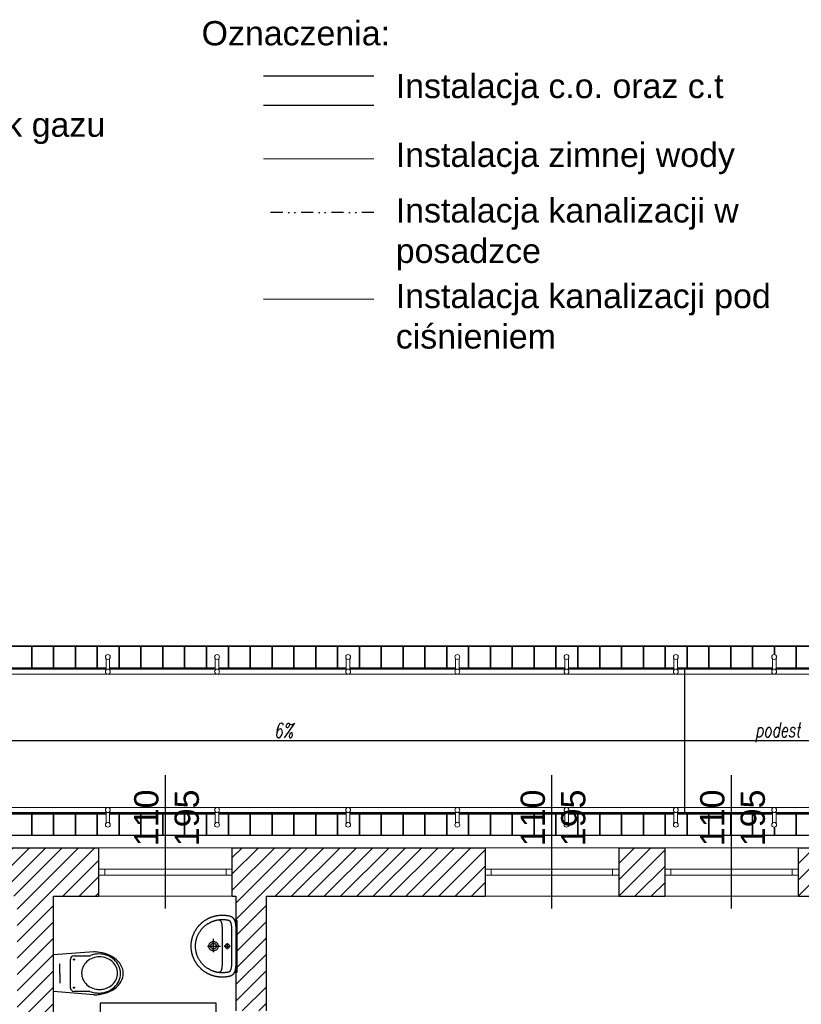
# Model space of a CAD drawing. Header units: millimetres. Extents: x -486876 to 553054, y -140324 to 834178.
# Tile 44 of 155: x -153759 to -147318, y 76279 to 84395. Entities that reach past the tile are written whole.
import ezdxf
from ezdxf.enums import TextEntityAlignment as Align
from ezdxf.lldxf.tags import DXFTag

# ---------------------------------------------------------------- set-up
doc = ezdxf.new("R2010")
doc.units = ezdxf.units.MM
doc.linetypes.add('DASH2', pattern=[0.75, 0.5, -0.25])
doc.linetypes.add('SP_DASH2DOT', pattern=[250, 100, -50, 0, -50, 0, -50])
for name, color, linetype, lineweight in [('_XREF', 252, 'DASH2', 13), ('IS_OPIS', 7, 'Continuous', 25), ('IS_PLB_KAN_WEW_W POSADZCE', 34, 'SP_DASH2DOT', 30), ('IS_PLB_ZW', 5, 'Continuous', 20), ('XREF$0$0-ARKUSZ-OPIS', 8, 'Continuous', 18), ('XREF$0$AR-EL-PORĘCZE', 8, 'Continuous', 18), ('XREF$0$okna', 8, 'Continuous', 20), ('XREF$0$ściana nośna', 8, 'Continuous', 30)]:
    doc.layers.add(name, color=color, linetype=linetype, lineweight=lineweight)
for name, color, linetype in [('IS_PLB_SKROPLINY', 32, 'SP_SKROP'), ('XREF$0$A-ARM', 8, 'Continuous'), ('XREF$0$DRZWI', 8, 'Continuous'), ('XREF$0$MEBLE_ŁAZIENKOWE_I_KUCHENNE', 8, 'Continuous'), ('XREF$0$OPIS', 8, 'Continuous'), ('XREF$0$WIDOK', 8, 'Continuous'), ('XREF$0$WYPEŁNIENIA', 8, 'Continuous')]:
    doc.layers.add(name, color=color, linetype=linetype)
doc.layers.add('IS_Rozdzielacze_Powrót', color=5, linetype='DASH', true_color=0x0000ff)
doc.layers.add('IS_Rozdzielacze_Zasilanie', color=1, linetype='SOLID', true_color=0xff0000)
doc.styles.add('SANPROJEKT', font='arial.ttf', dxfattribs={"height": 200})
doc.styles.add('XREF$0$APLUS', font='arial.ttf', dxfattribs={"width": 0.6})
doc.styles.add('XREF$0$Simplex 0.7 Italic', font='simplex.shx', dxfattribs={"width": 0.7, "oblique": 10})
doc.styles.add('XREF$0$Standard', font='arial.ttf')
tags = doc.linetypes.add('DASH', pattern=[15, 10, -5]).pattern_tags.tags
tags[6:7] = [DXFTag(74, 4), DXFTag(75, 0), DXFTag(340, '0'), DXFTag(46, 0.0), DXFTag(50, 0.0), DXFTag(44, 0.0), DXFTag(45, 0.0)]
tags[4:5] = [DXFTag(74, 4), DXFTag(75, 0), DXFTag(340, '0'), DXFTag(46, 0.0), DXFTag(50, 0.0), DXFTag(44, 0.0), DXFTag(45, 0.0)]
tags = doc.linetypes.add('SOLID', pattern=[10, 10, 0]).pattern_tags.tags
tags[6:7] = [DXFTag(74, 4), DXFTag(75, 0), DXFTag(340, '0'), DXFTag(46, 0.0), DXFTag(50, 0.0), DXFTag(44, 0.0), DXFTag(45, 0.0)]
tags[4:5] = [DXFTag(74, 4), DXFTag(75, 0), DXFTag(340, '0'), DXFTag(46, 0.0), DXFTag(50, 0.0), DXFTag(44, 0.0), DXFTag(45, 0.0)]
doc.linetypes.add('SP_SKROP', pattern='A,100,-30,[133,ltypeshp.shx,S=30,R=0,X=-30,Y=0],-30,30', length=190)
pattern_1 = [(45, (-52999.899, 13162.694), (-6.7351921, 6.7351921), [])]

# ---------------------------------------------------------------- blocks, each defined once
blk = doc.blocks.new('XREF$0$KKP-KOLO2-B02X0201')
at = {"layer": 'XREF$0$A-ARM'}
for points in [[(-21.09, 0), (-21.12, -0.55), (-21.2, -1), (-21.34, -1.39), (-21.54, -1.76), (-21.81, -2.13), (-22.13, -2.54)], [(21.09, 0), (0, 0), (-21.09, 0)], [(22.13, -2.54), (21.81, -2.13), (21.54, -1.76), (21.34, -1.39), (21.2, -1), (21.12, -0.55), (21.09, 0)], [(25.29, -12.17), (25.29, -12.54), (25.28, -12.9), (25.27, -13.27), (25.25, -13.64), (25.22, -14), (25.19, -14.37), (25.16, -14.73), (25.12, -15.09), (25.08, -15.45), (25.03, -15.81), (24.97, -16.16), (24.91, -16.52), (24.85, -16.87), (24.78, -17.22), (24.71, -17.57), (24.63, -17.92), (24.55, -18.26), (24.46, -18.61), (24.37, -18.95), (24.27, -19.29), (24.17, -19.63), (24.06, -19.96), (23.95, -20.3), (23.83, -20.63), (23.71, -20.96), (23.59, -21.29), (23.46, -21.61), (23.33, -21.94), (23.19, -22.26), (23.05, -22.58), (22.9, -22.89), (22.75, -23.21), (22.6, -23.52), (22.44, -23.83), (22.27, -24.14), (22.11, -24.44), (21.94, -24.74), (21.76, -25.04), (21.58, -25.34), (21.4, -25.63), (21.21, -25.92), (21.02, -26.21), (20.83, -26.5), (20.63, -26.78), (20.43, -27.06), (20.22, -27.34), (20.01, -27.62), (19.8, -27.89), (19.58, -28.16), (19.36, -28.42), (19.14, -28.68), (18.91, -28.94), (18.68, -29.2), (18.45, -29.45), (18.21, -29.7), (17.97, -29.95), (17.73, -30.2), (17.48, -30.44), (17.23, -30.67), (16.98, -30.91), (16.72, -31.14), (16.46, -31.36), (16.2, -31.59), (15.93, -31.81), (15.66, -32.02), (15.39, -32.24), (15.12, -32.45), (14.84, -32.65), (14.56, -32.85), (14.28, -33.05), (13.99, -33.25), (13.7, -33.44), (13.41, -33.62), (13.12, -33.81), (12.82, -33.98), (12.52, -34.16), (12.22, -34.33), (11.91, -34.5), (11.61, -34.66), (11.3, -34.82), (10.98, -34.97), (10.67, -35.12), (10.35, -35.27), (10.03, -35.41), (9.71, -35.55), (9.39, -35.68), (9.06, -35.81), (8.74, -35.94), (8.41, -36.06), (8.07, -36.17), (7.74, -36.28), (7.4, -36.39), (7.06, -36.49), (6.72, -36.59), (6.38, -36.68), (6.04, -36.77), (5.69, -36.85), (5.35, -36.93), (5, -37), (4.65, -37.07), (4.29, -37.14), (3.94, -37.2), (3.58, -37.25), (3.23, -37.3), (2.87, -37.34), (2.51, -37.38), (2.14, -37.42), (1.78, -37.45), (1.42, -37.47), (1.05, -37.49), (0.68, -37.5), (0.31, -37.51), (-0.06, -37.51), (-0.06, -37.51), (-0.43, -37.51), (-0.8, -37.5), (-1.16, -37.49), (-1.53, -37.47), (-1.89, -37.45), (-2.26, -37.42), (-2.62, -37.38), (-2.98, -37.34), (-3.34, -37.3), (-3.7, -37.25), (-4.05, -37.2), (-4.41, -37.14), (-4.76, -37.07), (-5.11, -37), (-5.46, -36.93), (-5.81, -36.85), (-6.15, -36.77), (-6.5, -36.68), (-6.84, -36.59), (-7.18, -36.49), (-7.52, -36.39), (-7.85, -36.28), (-8.19, -36.17), (-8.52, -36.06), (-8.85, -35.94), (-9.18, -35.81), (-9.5, -35.68), (-9.83, -35.55), (-10.15, -35.41), (-10.47, -35.27), (-10.78, -35.12), (-11.1, -34.97), (-11.41, -34.82), (-11.72, -34.66), (-12.03, -34.5), (-12.33, -34.33), (-12.63, -34.16), (-12.93, -33.98), (-13.23, -33.81), (-13.52, -33.62), (-13.81, -33.44), (-14.1, -33.25), (-14.39, -33.05), (-14.67, -32.85), (-14.95, -32.65), (-15.23, -32.45), (-15.51, -32.24), (-15.78, -32.02), (-16.05, -31.81), (-16.31, -31.59), (-16.58, -31.36), (-16.84, -31.14), (-17.09, -30.91), (-17.35, -30.67), (-17.6, -30.44), (-17.84, -30.2), (-18.09, -29.95), (-18.33, -29.7), (-18.56, -29.45), (-18.8, -29.2), (-19.03, -28.94), (-19.25, -28.68), (-19.48, -28.42), (-19.7, -28.16), (-19.91, -27.89), (-20.13, -27.62), (-20.34, -27.34), (-20.54, -27.06), (-20.74, -26.78), (-20.94, -26.5), (-21.14, -26.21), (-21.33, -25.92), (-21.51, -25.63), (-21.7, -25.34), (-21.88, -25.04), (-22.05, -24.74), (-22.22, -24.44), (-22.39, -24.14), (-22.55, -23.83), (-22.71, -23.52), (-22.86, -23.21), (-23.01, -22.89), (-23.16, -22.58), (-23.3, -22.26), (-23.44, -21.94), (-23.57, -21.61), (-23.7, -21.29), (-23.83, -20.96), (-23.95, -20.63), (-24.06, -20.3), (-24.17, -19.96), (-24.28, -19.63), (-24.38, -19.29), (-24.48, -18.95), (-24.57, -18.61), (-24.66, -18.26), (-24.74, -17.92), (-24.82, -17.57), (-24.9, -17.22), (-24.96, -16.87), (-25.03, -16.52), (-25.09, -16.16), (-25.14, -15.81), (-25.19, -15.45), (-25.23, -15.09), (-25.27, -14.73), (-25.31, -14.37), (-25.34, -14), (-25.36, -13.64), (-25.38, -13.27), (-25.39, -12.9), (-25.4, -12.54), (-25.4, -12.17), (-25.4, -12.17), (-25.4, -11.8), (-25.38, -11.35), (-25.36, -10.84), (-25.33, -10.31), (-25.3, -9.77), (-25.27, -9.28), (-25.23, -8.85), (-25.19, -8.52), (-25.13, -8.07), (-25.06, -7.64), (-24.99, -7.22), (-24.91, -6.82), (-24.82, -6.44), (-24.73, -6.07), (-24.62, -5.72), (-24.51, -5.38), (-24.38, -5.06), (-24.24, -4.76), (-24.09, -4.47), (-23.93, -4.19), (-23.75, -3.93), (-23.55, -3.68), (-23.34, -3.44), (-23.11, -3.22), (-22.87, -3.01), (-22.6, -2.81), (-22.31, -2.63), (-22, -2.45), (-21.67, -2.29), (-21.32, -2.14), (-20.94, -1.99), (-20.54, -1.86), (-20.11, -1.74), (-19.66, -1.63), (-19.17, -1.53), (-19.17, -1.53), (-18.8, -1.45), (-18.41, -1.38), (-18.01, -1.32), (-17.59, -1.25), (-17.17, -1.2), (-16.73, -1.15), (-16.28, -1.1), (-15.82, -1.06), (-15.35, -1.04), (-14.87, -1.02), (-14.38, -1.01), (-0.06, -1.01), (14.27, -1.01), (14.76, -1.02), (15.23, -1.04), (15.7, -1.06), (16.16, -1.1), (16.61, -1.15), (17.05, -1.2), (17.48, -1.25), (17.9, -1.32), (18.3, -1.38), (18.69, -1.45), (19.06, -1.53), (19.54, -1.63), (20, -1.74), (20.43, -1.86), (20.83, -1.99), (21.21, -2.14), (21.56, -2.29), (21.89, -2.45), (22.2, -2.63), (22.48, -2.81), (22.75, -3.01), (23, -3.22), (23.23, -3.44), (23.44, -3.68), (23.63, -3.93), (23.81, -4.19), (23.98, -4.47), (24.13, -4.76), (24.27, -5.06), (24.39, -5.38), (24.51, -5.72), (24.61, -6.07), (24.71, -6.44), (24.79, -6.82), (24.88, -7.22), (24.95, -7.64), (25.02, -8.07), (25.08, -8.52), (25.12, -8.85), (25.15, -9.28), (25.19, -9.77), (25.22, -10.31), (25.24, -10.84), (25.27, -11.35), (25.28, -11.8), (25.29, -12.17)], [(-0.05, -33.94), (-0.61, -33.93), (-1.16, -33.92), (-1.72, -33.89), (-2.28, -33.85), (-2.7, -33.79), (-3.12, -33.73), (-3.53, -33.66), (-3.94, -33.59), (-4.34, -33.51), (-4.74, -33.42), (-5.14, -33.33), (-5.53, -33.23), (-5.93, -33.13), (-6.33, -33.02), (-6.73, -32.9), (-7.13, -32.77), (-7.53, -32.64), (-7.96, -32.47), (-8.38, -32.29), (-8.79, -32.11), (-9.2, -31.92), (-9.61, -31.73), (-10.02, -31.53), (-10.42, -31.33), (-10.8, -31.11), (-11.16, -30.89), (-11.52, -30.66), (-11.87, -30.43), (-12.22, -30.2), (-12.56, -29.97), (-12.89, -29.72), (-13.22, -29.48), (-13.55, -29.23), (-13.87, -28.97), (-14.19, -28.7), (-14.51, -28.43), (-14.82, -28.15), (-15.14, -27.86), (-15.45, -27.56), (-15.76, -27.24), (-16.06, -26.91), (-16.35, -26.58), (-16.63, -26.25), (-16.91, -25.92), (-17.17, -25.58), (-17.44, -25.24), (-17.7, -24.9), (-17.95, -24.55), (-18.2, -24.19), (-18.45, -23.82), (-18.69, -23.45), (-19.7, -21.59), (-19.87, -21.21), (-20.04, -20.83), (-20.19, -20.44), (-20.34, -20.06), (-20.49, -19.67), (-20.62, -19.28), (-20.75, -18.9), (-20.88, -18.51), (-20.99, -18.12), (-21.1, -17.73), (-21.2, -17.34), (-21.3, -16.94), (-21.38, -16.55), (-21.46, -16.15), (-21.54, -15.75), (-21.6, -15.36), (-21.66, -14.95), (-21.71, -14.55), (-21.75, -14.15), (-21.78, -13.74), (-21.81, -13.33), (-21.83, -12.92), (-21.84, -12.51), (-21.84, -12.09), (-21.84, -11.68), (-21.82, -11.26), (-21.81, -10.84), (-21.78, -10.42), (-21.76, -10), (-21.73, -9.57), (-21.69, -9.16), (-21.64, -8.74), (-21.58, -8.32), (-21.51, -7.91), (-21.43, -7.49), (-21.32, -7.09), (-21.2, -6.68), (-21.06, -6.4), (-20.88, -6.14), (-20.65, -5.9), (-20.38, -5.69), (-20.07, -5.5), (-19.73, -5.34), (-19.37, -5.2), (-18.99, -5.07), (-18.59, -4.96), (-18.17, -4.87), (-17.75, -4.8), (-17.33, -4.73), (-16.9, -4.68), (-16.49, -4.64), (-16.08, -4.61), (-15.69, -4.59), (-15.32, -4.58), (-14.98, -4.57), (-14.66, -4.56), (-14.38, -4.56), (-0.05, -4.56), (14.27, -4.56), (14.55, -4.56), (14.87, -4.57), (15.21, -4.58), (15.58, -4.59), (15.97, -4.61), (16.38, -4.64), (16.8, -4.68), (17.22, -4.73), (17.64, -4.8), (18.07, -4.87), (18.48, -4.96), (18.88, -5.07), (19.26, -5.2), (19.63, -5.34), (19.96, -5.5), (20.27, -5.69), (20.54, -5.9), (20.77, -6.14), (20.96, -6.4), (21.09, -6.68), (21.22, -7.09), (21.32, -7.49), (21.41, -7.91), (21.48, -8.32), (21.54, -8.74), (21.58, -9.16), (21.62, -9.57), (21.65, -10), (21.68, -10.42), (21.7, -10.84), (21.72, -11.26), (21.73, -11.68), (21.74, -12.09), (21.73, -12.51), (21.72, -12.92), (21.7, -13.33), (21.68, -13.74), (21.64, -14.15), (21.6, -14.55), (21.55, -14.95), (21.49, -15.36), (21.43, -15.75), (21.36, -16.15), (21.28, -16.55), (21.19, -16.94), (21.1, -17.34), (20.99, -17.73), (20.89, -18.12), (20.77, -18.51), (20.65, -18.9), (20.52, -19.28), (20.38, -19.67), (20.24, -20.06), (20.09, -20.44), (19.93, -20.83), (19.76, -21.21), (19.59, -21.59), (19.59, -21.59), (18.58, -23.45), (18.34, -23.82), (18.09, -24.19), (17.84, -24.55), (17.59, -24.9), (17.33, -25.24), (17.07, -25.58), (16.8, -25.92), (16.52, -26.25), (16.24, -26.58), (15.95, -26.91), (15.65, -27.24), (15.35, -27.56), (15.03, -27.86), (14.72, -28.15), (14.4, -28.43), (14.08, -28.7), (13.76, -28.97), (13.44, -29.23), (13.11, -29.48), (12.78, -29.72), (12.45, -29.97), (12.11, -30.2), (11.76, -30.43), (11.41, -30.66), (11.06, -30.89), (10.69, -31.11), (10.32, -31.33), (9.91, -31.53), (9.5, -31.73), (9.09, -31.92), (8.68, -32.11), (8.27, -32.29), (7.85, -32.47), (7.43, -32.64), (7.43, -32.64), (7.02, -32.77), (6.62, -32.9), (6.22, -33.02), (5.82, -33.13), (5.43, -33.23), (5.03, -33.33), (4.63, -33.42), (4.23, -33.51), (3.83, -33.59), (3.42, -33.66), (3.01, -33.73), (2.6, -33.79), (2.17, -33.85), (1.61, -33.89), (1.06, -33.92), (0.5, -33.93), (-0.05, -33.94)], [(-2.61, -7.95), (2.52, -7.95)], [(-0.04, -6.08), (0.43, -6.14), (0.85, -6.32), (1.21, -6.6), (1.49, -6.96), (1.67, -7.38), (1.73, -7.86), (1.67, -8.33), (1.49, -8.75), (1.21, -9.11), (0.85, -9.39), (0.43, -9.57), (-0.04, -9.63), (-0.51, -9.57), (-0.94, -9.39), (-1.3, -9.11), (-1.58, -8.75), (-1.75, -8.33), (-1.82, -7.86), (-1.75, -7.38), (-1.58, -6.96), (-1.3, -6.6), (-0.94, -6.32), (-0.51, -6.14), (-0.04, -6.08)], [(-0.05, -10.45), (-0.05, -5.48)], [(-21.62, -15.21), (-21.58, -14.99), (-21.53, -14.78), (-21.48, -14.58), (-21.41, -14.39), (-21.33, -14.21), (-21.24, -14.04), (-21.14, -13.87), (-21.02, -13.72), (-20.88, -13.57), (-20.72, -13.43), (-20.55, -13.3), (-20.35, -13.18), (-20.14, -13.06), (-19.9, -12.95), (-19.63, -12.85), (-19.34, -12.76), (-19.02, -12.67), (-18.67, -12.6), (-18.29, -12.53), (-17.88, -12.46), (-17.43, -12.4), (-16.96, -12.35), (-16.44, -12.31), (-15.89, -12.27), (-15.3, -12.24), (-14.67, -12.21), (-14, -12.19), (-13.28, -12.18), (-12.52, -12.17), (-11.72, -12.17)], [(-11.72, -12.17), (-0.06, -12.17), (11.6, -12.17)], [(-0.06, -15.43), (0.33, -15.45), (0.71, -15.51), (1.07, -15.6), (1.42, -15.73), (1.75, -15.89), (2.06, -16.08), (2.36, -16.3), (2.63, -16.55), (2.87, -16.82), (3.09, -17.11), (3.28, -17.43), (3.44, -17.76), (3.57, -18.11), (3.66, -18.47), (3.72, -18.85), (3.74, -19.24), (3.72, -19.62), (3.66, -20), (3.57, -20.36), (3.44, -20.71), (3.28, -21.05), (3.09, -21.36), (2.87, -21.65), (2.63, -21.92), (2.36, -22.17), (2.06, -22.39), (1.75, -22.58), (1.42, -22.74), (1.07, -22.87), (0.71, -22.96), (0.33, -23.02), (-0.06, -23.04), (-0.45, -23.02), (-0.82, -22.96), (-1.19, -22.87), (-1.54, -22.74), (-1.87, -22.58), (-2.18, -22.39), (-2.48, -22.17), (-2.75, -21.92), (-2.99, -21.65), (-3.21, -21.36), (-3.4, -21.05), (-3.56, -20.71), (-3.69, -20.36), (-3.78, -20), (-3.84, -19.62), (-3.86, -19.24), (-3.84, -18.85), (-3.78, -18.47), (-3.69, -18.11), (-3.56, -17.76), (-3.4, -17.43), (-3.21, -17.11), (-2.99, -16.82), (-2.75, -16.55), (-2.48, -16.3), (-2.18, -16.08), (-1.87, -15.89), (-1.54, -15.73), (-1.19, -15.6), (-0.82, -15.51), (-0.45, -15.45), (-0.06, -15.43)], [(-0.06, -24.21), (-0.06, -13.57)], [(11.6, -12.17), (12.41, -12.17), (13.17, -12.18), (13.88, -12.19), (14.55, -12.21), (15.18, -12.24), (15.78, -12.27), (16.33, -12.31), (16.84, -12.35), (17.32, -12.4), (17.77, -12.46), (18.18, -12.53), (18.56, -12.6), (18.9, -12.67), (19.22, -12.76), (19.52, -12.85), (19.78, -12.95), (20.02, -13.06), (20.24, -13.18), (20.44, -13.3), (20.61, -13.43), (20.76, -13.57), (20.9, -13.72), (21.02, -13.87), (21.13, -14.04), (21.22, -14.21), (21.3, -14.39), (21.36, -14.58), (21.42, -14.78), (21.47, -14.99), (21.51, -15.21)], [(4.89, -19.26), (-5.94, -19.26)], [(-0.06, -16.9), (0.36, -16.94), (0.75, -17.05), (1.12, -17.22), (1.44, -17.45), (1.72, -17.73), (1.95, -18.06), (2.13, -18.42), (2.23, -18.82), (2.27, -19.24), (2.23, -19.65), (2.13, -20.05), (1.95, -20.41), (1.72, -20.74), (1.44, -21.02), (1.12, -21.25), (0.75, -21.42), (0.36, -21.53), (-0.06, -21.57), (-0.48, -21.53), (-0.87, -21.42), (-1.23, -21.25), (-1.56, -21.02), (-1.84, -20.74), (-2.07, -20.41), (-2.24, -20.05), (-2.35, -19.65), (-2.39, -19.24), (-2.35, -18.82), (-2.24, -18.42), (-2.07, -18.06), (-1.84, -17.73), (-1.56, -17.45), (-1.23, -17.22), (-0.87, -17.05), (-0.48, -16.94), (-0.06, -16.9)]]:
    blk.add_lwpolyline(points, dxfattribs=at)
blk = doc.blocks.new('XREF$0$ubi012_r')
for p, q in [((-2.32, 33.16), (0, 0)), ((33.07, 33.16), (30.34, 0)), ((0.86, 16.83), (0.86, 29.35)), ((30.16, 29.17), (30.16, 16.83)), ((27.13, 13.79), (3.9, 13.79)), ((30.34, 0), (0, 0)), ((15.37, 5.06), (7.45, 5.06)), ((15.37, 5.06), (23.29, 5.06))]:
    blk.add_line(p, q)
for centre in [(3.9, 16.83), (27.13, 16.83)]:
    blk.add_circle(centre, 0.506)
for centre, radius, start, end in [((16.19, 42.02), 15.54, 105.94452, 133.25421), ((15.37, 44.42), 13.01, 74.61479, 105.38521), ((14.56, 42.02), 15.54, 46.74579, 74.05548), ((20.78, 37.1), 22.27, 133.17767, 154.62576), ((16.63, 38.41), 17.03, 126.52593, 148.9267), ((16.15, 38.74), 14.19, 126.52593, 148.9267), ((15.64, 39.74), 15.37, 102.49464, 126.4967), ((15.32, 39.85), 12.81, 102.49464, 126.4967), ((15.46, 40.39), 14.7, 77.63332, 102.36668), ((15.17, 40.39), 12.25, 77.63332, 102.36668), ((15.02, 39.85), 12.81, 53.5033, 77.50536), ((15.28, 39.74), 15.37, 53.5033, 77.50536), ((14.19, 38.74), 14.19, 31.0733, 53.47407), ((14.28, 38.41), 17.03, 31.0733, 53.47407), ((9.97, 37.1), 22.27, 25.37424, 46.82233), ((27.53, 33.76), 29.8, 154.37329, 172.01485), ((18.81, 37.34), 19.49, 169.76703, 190.23297), ((18.1, 37.5), 18.76, 148.86698, 169.86451), ((17.96, 37.85), 16.24, 169.76703, 190.23297), ((17.37, 37.98), 15.63, 148.86698, 169.86451), ((12.97, 37.98), 15.63, 10.13549, 31.13302), ((12.37, 37.85), 16.24, 0, 10.23297), ((12.82, 37.5), 18.76, 10.13549, 31.13302), ((3.22, 33.76), 29.8, 7.98515, 25.62671), ((12.1, 37.34), 19.49, 0, 10.23297), ((30.81, 33.16), 33.13, 171.78452, 180.10773), ((15.63, 36.6), 16.22, 189.63639, 202.72046), ((17.37, 37.72), 15.63, 190.13549, 211.13302), ((12.97, 37.72), 15.63, 328.86698, 349.86451), ((12.37, 37.85), 16.24, 349.76703, 0.00002), ((-13.89, 43.27), 46.14, 343.15853, 348.2524), ((12.1, 37.34), 19.49, 349.76703, 0.00002), ((-0.06, 33.16), 33.13, 0, 8.21548), ((-1.67, 29.35), 2.53, 0, 22.72046), ((16.15, 36.96), 14.19, 211.0733, 233.47407), ((15.32, 35.85), 12.81, 233.5033, 257.50536), ((15.02, 35.85), 12.81, 282.49464, 306.4967), ((14.19, 36.96), 14.19, 306.52593, 328.9267), ((32.69, 29.17), 2.53, 163.15853, 180), ((3.9, 16.83), 3.03, 180, 270), ((15.17, 35.31), 12.25, 257.63332, 282.36668), ((27.13, 16.83), 3.03, 270, 0)]:
    blk.add_arc(centre, radius, start, end)
blk = doc.blocks.new('XREF')
at = {"layer": 'XREF$0$WYPEŁNIENIA'}
h = blk.add_hatch(dxfattribs=at)
h.set_pattern_fill('ANSI31', color=256, scale=3)
h.set_pattern_definition(pattern_1)
h.paths.add_polyline_path([(3556.78, 10801.78), (3507.62, 10801.78), (3507.62, 10786.78), (3556.78, 10786.78)])
h.paths.add_polyline_path([(3580.36, 10801.78), (3556.78, 10801.78), (3556.78, 10786.78), (3580.36, 10786.78)])
h.paths.add_polyline_path([(3900.02, 10651.78), (3796.56, 10651.78), (3796.56, 10666.78), (3766.56, 10666.78), (3766.56, 10651.78), (3724.56, 10651.78), (3724.56, 10611.78), (3766.56, 10611.78), (3766.56, 10496.78), (3709.56, 10496.78), (3709.56, 10471.78), (3766.56, 10471.78), (3766.56, 10606.94), (3796.56, 10606.94), (3796.56, 10466.78), (3796.56, 10476.78), (3796.56, 10476.78), (3796.56, 10611.78), (3900.02, 10611.78)])
h.paths.add_polyline_path([(3599.56, 10496.78), (3514.68, 10496.78), (3514.68, 10471.78), (3551.56, 10471.78), (3551.56, 10024.04), (3539.56, 10024.04), (3539.56, 9984.04), (3566.56, 9984.04), (3566.56, 10471.78), (3599.56, 10471.78)])
h.paths.add_polyline_path([(4136.56, 9911.78), (4126.56, 9911.78), (4126.56, 9971.94), (4126.56, 10361.95), (4096.56, 10361.95), (4096.56, 10346.78), (4096.56, 10131.78), (3896.56, 10131.78), (3896.56, 10170.11), (3796.56, 10170.11), (3796.56, 10176.78), (3766.56, 10176.78), (3766.56, 10058.38), (3796.56, 10058.38), (3796.56, 10096.78), (3886.56, 10096.78), (3886.56, 10106.78), (4096.56, 10106.78), (4096.56, 9971.94), (4096.56, 9911.78), (3771.56, 9911.78), (3771.56, 9779.12), (3796.56, 9779.12), (3796.56, 9816.78), (3886.56, 9816.78), (3886.56, 9881.78), (4016.56, 9881.78), (4016.56, 9851.78), (4061.56, 9851.78), (4061.56, 9881.78), (4136.56, 9881.78)])
h.paths.add_polyline_path([(3817.24, 9855.2), (3831.24, 9855.2), (3831.24, 9841.2), (3817.24, 9841.2)], flags=16)
h.paths.add_polyline_path([(3840.64, 9855.2), (3854.64, 9855.2), (3854.64, 9841.2), (3840.64, 9841.2)], flags=16)
h.paths.add_polyline_path([(3817.24, 10127.11), (3817.24, 10141.11), (3831.24, 10141.11), (3831.24, 10127.11)], flags=16)
edge = h.paths.add_edge_path(flags=0)
edge.add_arc((3824.24, 10134.11), 7, 0, 360)
h.paths.add_polyline_path([(3840.64, 10127.11), (3840.64, 10141.11), (3854.64, 10141.11), (3854.64, 10127.11)], flags=16)
h.paths.add_polyline_path([(3817.24, 10147.81), (3817.24, 10161.81), (3831.24, 10161.81), (3831.24, 10147.81)], flags=16)
h.paths.add_polyline_path([(3840.64, 10147.81), (3840.64, 10161.81), (3854.64, 10161.81), (3854.64, 10147.81)], flags=16)
h.paths.add_polyline_path([(3802.73, 10317.13), (3796.56, 10317.13), (3796.56, 10305.13), (3803.04, 10305.13)], flags=17)
h.paths.add_polyline_path([(3802.12, 10317.13), (3800.7, 10317.13), (3802.73, 10305.13), (3802.73, 10315.74)], flags=16)
h = blk.add_hatch(dxfattribs=at)
h.set_pattern_fill('ANSI31', color=256, scale=3)
h.set_pattern_definition(pattern_1)
h.paths.add_polyline_path([(4126.56, 10461.95), (4096.56, 10461.95), (4096.56, 10361.95), (4126.56, 10361.95)])
h.paths.add_polyline_path([(4126.56, 10611.78), (4163.74, 10611.78), (4163.74, 10651.78), (4010.02, 10651.78), (4010.02, 10611.78), (4096.56, 10611.78), (4096.56, 10449.13), (3796.56, 10449.13), (3796.56, 10437.13), (4096.56, 10437.13), (4096.56, 10461.95), (4126.56, 10461.95)])
h.paths.add_polyline_path([(4411.55, 10651.78), (4273.74, 10651.78), (4273.74, 10611.78), (4276.69, 10611.78), (4276.69, 10592.01), (4276.71, 10592), (4277.17, 10591.92), (4277.72, 10591.89), (4277.72, 10570.63), (4277.72, 10549.37), (4276.69, 10517.32), (4301.69, 10517.32), (4301.69, 10611.78), (4411.55, 10611.78)])
h.paths.add_polyline_path([(4482.24, 10651.78), (4411.55, 10651.78), (4411.55, 10611.78), (4482.24, 10611.78)])
h.paths.add_polyline_path([(4630.16, 10651.78), (4592.24, 10651.78), (4592.24, 10611.78), (4630.16, 10611.78)])
h.paths.add_polyline_path([(4924.68, 10651.78), (4740.16, 10651.78), (4740.16, 10611.78), (4771.69, 10611.78), (4771.69, 10309.78), (4796.69, 10309.78), (4796.69, 10381.78), (4796.69, 10391.78), (4796.69, 10611.78), (4924.68, 10611.78)])
h.paths.add_polyline_path([(3796.56, 9779.12), (3771.56, 9779.12), (3771.56, 9622.15), (3796.56, 9622.15)])
h.paths.add_polyline_path([(3796.56, 10506.94), (3784.56, 10506.94), (3766.56, 10506.94), (3766.56, 10276.78), (3796.56, 10276.78)])
h.paths.add_polyline_path([(4796.69, 10309.78), (4771.69, 10309.78), (4771.69, 10229.78), (4796.69, 10229.78)])
h.paths.add_polyline_path([(4796.69, 10229.78), (4771.69, 10229.78), (4771.69, 10186.78), (4762.89, 10186.78), (4762.89, 10161.78), (4771.69, 10161.78), (4771.69, 10096.78), (4783.69, 10096.78), (4796.69, 10096.78), (4796.69, 10121.78)])
h.paths.add_polyline_path([(4662.89, 10187.07), (4577.87, 10186.78), (4411.55, 10186.78), (4411.55, 10161.78), (4446.69, 10161.78), (4577.87, 10161.78), (4662.89, 10162.07)])
h = blk.add_hatch(dxfattribs=at)
h.set_pattern_fill('ANSI31', color=256, scale=3)
h.set_pattern_definition(pattern_1)
h.paths.add_polyline_path([(5376.11, 10651.78), (5336.75, 10651.78), (5336.75, 10611.78), (5376.11, 10611.78)])
h.paths.add_polyline_path([(5806.69, 10651.78), (5486.11, 10651.78), (5486.11, 10611.78), (5541.69, 10611.78), (5541.69, 10491.78), (5566.69, 10491.78), (5566.69, 10611.78), (5766.69, 10611.78), (5766.69, 10481.78), (5766.69, 10471.78), (5766.69, 10346.78), (5739.69, 10346.78), (5739.69, 10336.78), (5766.69, 10336.78), (5766.69, 10322.47), (5806.69, 10322.47)])
h.paths.add_polyline_path([(5566.69, 10391.78), (5556.69, 10391.78), (5541.69, 10391.78), (5541.69, 10295.78), (5566.69, 10295.78), (5566.69, 10336.78), (5739.69, 10336.78), (5739.69, 10346.78), (5566.69, 10346.78)])
h.paths.add_polyline_path([(5566.69, 10295.78), (5541.69, 10295.78), (5541.69, 10195.78), (5566.69, 10195.78)])
h.paths.add_polyline_path([(5558.62, 10157.37), (5572.62, 10157.37), (5572.62, 10143.37), (5558.62, 10143.37)], flags=16)
edge = h.paths.add_edge_path(flags=16)
edge.add_arc((5565.62, 10150.37), 7, 0, 360)
h.paths.add_polyline_path([(5806.69, 10212.47), (5766.69, 10212.47), (5766.69, 10121.78), (5688.72, 10121.78), (5688.72, 10096.78), (5766.69, 10096.78), (5766.69, 10027.67), (5806.69, 10027.67), (5806.69, 10029.35)])
h.paths.add_polyline_path([(5806.69, 9917.67), (5766.69, 9917.67), (5766.69, 9911.78), (5683.24, 9911.78), (5683.24, 9881.78), (5766.69, 9881.78), (5766.69, 9779.12), (5806.69, 9779.12)])
h.paths.add_polyline_path([(5157.25, 9881.78), (5142.25, 9881.78), (5141.56, 9712.78), (5141.56, 9656.78), (5141.56, 9631.78), (5156.56, 9631.78), (5156.56, 9712.78)])
h.paths.add_polyline_path([(5256.56, 9656.78), (5156.56, 9656.78), (5156.56, 9631.78), (5256.56, 9631.78)])
h.paths.add_polyline_path([(5451.56, 9666.86), (5426.56, 9666.86), (5426.56, 9656.78), (5256.56, 9656.78), (5256.56, 9631.78), (5426.56, 9631.78), (5451.56, 9631.78)])
h.paths.add_polyline_path([(5806.69, 9779.12), (5766.69, 9779.12), (5766.69, 9756.28), (5806.69, 9756.28)])
h.paths.add_polyline_path([(5806.69, 9563.42), (5766.69, 9563.42), (5766.69, 9361.43), (5605.18, 9361.43), (5605.18, 9321.43), (5766.69, 9321.43), (5766.69, 9268.64), (5806.69, 9268.64)])
h.paths.add_polyline_path([(5806.69, 9646.28), (5766.69, 9646.28), (5766.69, 9563.42), (5806.69, 9563.42)])
h.paths.add_polyline_path([(5495.18, 9361.43), (5463.86, 9361.43), (5451.56, 9361.43), (5451.56, 9481.78), (5426.56, 9481.78), (5426.56, 9361.43), (5366.74, 9361.43), (5366.74, 9321.43), (5495.18, 9321.43)])
h.paths.add_polyline_path([(5256.74, 9361.43), (4971.58, 9361.43), (4971.58, 9321.43), (5256.74, 9321.43)])
h.paths.add_polyline_path([(4861.58, 9361.43), (4816.56, 9361.43), (4816.56, 9450.58), (4776.56, 9450.58), (4776.56, 9361.43), (4714.92, 9361.43), (4714.92, 9321.43), (4861.58, 9321.43)])
h.paths.add_polyline_path([(4604.92, 9361.43), (4411.55, 9361.43), (4411.55, 9321.43), (4604.92, 9321.43)])
h.paths.add_polyline_path([(4411.55, 9361.43), (4406.56, 9361.43), (4406.56, 9411.43), (4366.56, 9411.43), (4366.56, 9361.43), (4171.56, 9361.43), (4171.56, 9321.43), (4411.55, 9321.43)])
h.paths.add_polyline_path([(4816.56, 9631.78), (5021.56, 9631.78), (5021.56, 9656.78), (4816.56, 9656.78), (4816.56, 9766.19), (4776.56, 9766.19), (4776.56, 9563.42), (4816.56, 9563.42)])
h.paths.add_polyline_path([(4816.56, 9563.42), (4776.56, 9563.42), (4776.56, 9510.58), (4816.56, 9510.58)])
h.paths.add_polyline_path([(5806.69, 9158.64), (5766.69, 9158.64), (5766.69, 9112.7), (5806.69, 9112.7)])
h.paths.add_polyline_path([(4783.69, 9911.78), (4771.69, 9911.78)])
h.paths.add_polyline_path([(4886.69, 10121.78), (4796.69, 10121.78), (4796.69, 10096.78), (4886.69, 10096.78)])
h.paths.add_polyline_path([(5434.52, 10096.78), (5434.52, 10121.78), (5409.69, 10121.78), (5409.81, 10096.78)])
h.paths.add_polyline_path([(5535.02, 10121.78), (5535.02, 10108.85), (5535.02, 10108.85), (5535.02, 10096.78), (5588.72, 10096.78), (5588.72, 10121.78), (5575.42, 10121.78), (5575.42, 10162.36), (5566.69, 10162.36), (5566.69, 10195.78), (5541.69, 10195.78), (5541.69, 10121.78)])
at = {"layer": 'XREF$0$AR-EL-PORĘCZE', "lineweight": -2}
for p, q in [((4169.76, 10798.24), (4169.76, 10807.73)), ((4172.76, 10798.24), (4172.76, 10807.73)), ((4259.76, 10798.24), (4259.76, 10807.73)), ((4262.76, 10798.24), (4262.76, 10807.73)), ((4367.76, 10798.24), (4367.76, 10807.73)), ((4370.76, 10798.24), (4370.76, 10807.73)), ((4457.76, 10798.24), (4457.76, 10807.73)), ((4460.76, 10798.24), (4460.76, 10807.73)), ((4547.76, 10798.24), (4547.76, 10807.73)), ((4550.76, 10798.24), (4550.76, 10807.73)), ((4637.76, 10798.24), (4637.76, 10807.73)), ((4640.76, 10798.24), (4640.76, 10807.73)), ((4718.86, 10798.24), (4718.86, 10807.73)), ((4721.86, 10798.24), (4721.86, 10807.73)), ((5573.26, 10794.91), (3941.33, 10794.91)), ((5573.26, 10798.91), (3944.33, 10798.91)), ((5573.26, 10684.91), (3917.54, 10684.91)), ((5569.26, 10680.91), (3921.54, 10680.91)), ((4169.76, 10681.59), (4169.76, 10672.1)), ((4172.76, 10681.59), (4172.76, 10672.1)), ((4259.76, 10681.59), (4259.76, 10672.1)), ((4262.76, 10681.59), (4262.76, 10672.1)), ((4367.76, 10681.59), (4367.76, 10672.1)), ((4370.76, 10681.59), (4370.76, 10672.1)), ((4457.76, 10681.59), (4457.76, 10672.1)), ((4460.76, 10681.59), (4460.76, 10672.1)), ((4547.76, 10681.59), (4547.76, 10672.1)), ((4550.76, 10681.59), (4550.76, 10672.1)), ((4637.76, 10681.59), (4637.76, 10672.1)), ((4640.76, 10681.59), (4640.76, 10672.1)), ((4718.86, 10681.59), (4718.86, 10672.1)), ((4721.86, 10681.59), (4721.86, 10672.1))]:
    blk.add_line(p, q, dxfattribs=at)
for centre in [(4171.26, 10809.05), (4261.26, 10809.05), (4369.26, 10809.05), (4459.26, 10809.05), (4549.26, 10809.05), (4639.26, 10809.05), (4720.36, 10809.05), (4171.26, 10796.91), (4261.26, 10796.91), (4369.26, 10796.91), (4459.26, 10796.91), (4549.26, 10796.91), (4639.26, 10796.91), (4720.36, 10796.91), (4171.26, 10682.91), (4261.26, 10682.91), (4369.26, 10682.91), (4459.26, 10682.91), (4549.26, 10682.91), (4639.26, 10682.91), (4720.36, 10682.91), (4171.26, 10670.78), (4261.26, 10670.78), (4369.26, 10670.78), (4459.26, 10670.78), (4549.26, 10670.78), (4639.26, 10670.78), (4720.36, 10670.78)]:
    blk.add_circle(centre, 2, dxfattribs=at)
at = {"layer": 'XREF$0$okna'}
for p, q in [((4273.74, 10651.78), (4163.74, 10651.78)), ((4592.24, 10651.78), (4482.24, 10651.78)), ((4740.16, 10651.78), (4630.16, 10651.78)), ((4168.74, 10634.28), (4268.74, 10634.28)), ((4487.24, 10634.28), (4587.24, 10634.28)), ((4635.16, 10634.28), (4735.16, 10634.28)), ((4168.74, 10629.28), (4268.74, 10629.28)), ((4487.24, 10629.28), (4587.24, 10629.28)), ((4635.16, 10629.28), (4735.16, 10629.28)), ((4273.74, 10611.78), (4163.74, 10611.78)), ((4592.24, 10611.78), (4482.24, 10611.78)), ((4740.16, 10611.78), (4630.16, 10611.78))]:
    blk.add_line(p, q, dxfattribs=at)
for points in [[(4168.74, 10629.28), (4163.74, 10629.28), (4163.74, 10634.28), (4168.74, 10634.28)], [(4273.74, 10629.28), (4268.74, 10629.28), (4268.74, 10634.28), (4273.74, 10634.28)], [(4487.24, 10629.28), (4482.24, 10629.28), (4482.24, 10634.28), (4487.24, 10634.28)], [(4592.24, 10629.28), (4587.24, 10629.28), (4587.24, 10634.28), (4592.24, 10634.28)], [(4635.16, 10629.28), (4630.16, 10629.28), (4630.16, 10634.28), (4635.16, 10634.28)], [(4740.16, 10629.28), (4735.16, 10629.28), (4735.16, 10634.28), (4740.16, 10634.28)]]:
    blk.add_lwpolyline(points, close=True, dxfattribs=at)
at = {"layer": 'XREF$0$OPIS'}
for p, q in [((4218.74, 10601.63), (4218.74, 10711.52)), ((4537.24, 10601.63), (4537.24, 10711.52)), ((4685.16, 10601.63), (4685.16, 10711.52))]:
    blk.add_line(p, q, dxfattribs=at)
blk.add_lwpolyline([(4260.49, 10523.64), (4164.96, 10523.64), (4164.96, 10479.47), (4260.49, 10479.47)], close=True, dxfattribs=at)
at = {"layer": 'XREF$0$WIDOK'}
for p, q in [((5086.56, 10817.92), (3946.56, 10817.92)), ((4169.76, 10799.92), (4082.76, 10799.92)), ((4259.76, 10799.92), (4172.76, 10799.92)), ((4367.76, 10799.92), (4262.76, 10799.92)), ((4457.76, 10799.92), (4370.76, 10799.92)), ((4547.76, 10799.92), (4460.76, 10799.92)), ((4637.76, 10799.92), (4550.76, 10799.92)), ((4718.86, 10799.92), (4640.76, 10799.92)), ((4646.56, 10799.92), (4646.56, 10679.78)), ((4799.76, 10799.92), (4721.86, 10799.92)), ((4169.76, 10679.78), (4082.76, 10679.78)), ((4259.76, 10679.78), (4172.76, 10679.78)), ((4367.76, 10679.78), (4262.76, 10679.78)), ((4457.76, 10679.78), (4370.76, 10679.78)), ((4547.76, 10679.78), (4460.76, 10679.78)), ((4637.76, 10679.78), (4550.76, 10679.78)), ((4718.86, 10679.78), (4640.76, 10679.78)), ((4799.76, 10679.78), (4721.86, 10679.78))]:
    blk.add_line(p, q, dxfattribs=at)
at = {"layer": 'XREF$0$WIDOK', "color": 8}
blk.add_line((5543.26, 10739.85), (3946.56, 10739.85), dxfattribs=at)
at = {"layer": 'XREF$0$WIDOK'}
for points in [[(4108.56, 10799.92), (4090.56, 10799.92), (4090.56, 10817.92), (4108.56, 10817.92)], [(4126.56, 10799.92), (4108.56, 10799.92), (4108.56, 10817.92), (4126.56, 10817.92)], [(4144.56, 10799.92), (4126.56, 10799.92), (4126.56, 10817.92), (4144.56, 10817.92)], [(4162.56, 10799.92), (4144.56, 10799.92), (4144.56, 10817.92), (4162.56, 10817.92)], [(4198.56, 10799.92), (4180.56, 10799.92), (4180.56, 10817.92), (4198.56, 10817.92)], [(4216.56, 10799.92), (4198.56, 10799.92), (4198.56, 10817.92), (4216.56, 10817.92)], [(4234.56, 10799.92), (4216.56, 10799.92), (4216.56, 10817.92), (4234.56, 10817.92)], [(4252.56, 10799.92), (4234.56, 10799.92), (4234.56, 10817.92), (4252.56, 10817.92)], [(4288.56, 10799.92), (4270.56, 10799.92), (4270.56, 10817.92), (4288.56, 10817.92)], [(4306.56, 10799.92), (4288.56, 10799.92), (4288.56, 10817.92), (4306.56, 10817.92)], [(4324.56, 10799.92), (4306.56, 10799.92), (4306.56, 10817.92), (4324.56, 10817.92)], [(4342.56, 10799.92), (4324.56, 10799.92), (4324.56, 10817.92), (4342.56, 10817.92)], [(4360.56, 10799.92), (4342.56, 10799.92), (4342.56, 10817.92), (4360.56, 10817.92)], [(4396.56, 10799.92), (4378.56, 10799.92), (4378.56, 10817.92), (4396.56, 10817.92)], [(4414.56, 10799.92), (4396.56, 10799.92), (4396.56, 10817.92), (4414.56, 10817.92)], [(4432.56, 10799.92), (4414.56, 10799.92), (4414.56, 10817.92), (4432.56, 10817.92)], [(4450.56, 10799.92), (4432.56, 10799.92), (4432.56, 10817.92), (4450.56, 10817.92)], [(4486.56, 10799.92), (4468.56, 10799.92), (4468.56, 10817.92), (4486.56, 10817.92)], [(4504.56, 10799.92), (4486.56, 10799.92), (4486.56, 10817.92), (4504.56, 10817.92)], [(4522.56, 10799.92), (4504.56, 10799.92), (4504.56, 10817.92), (4522.56, 10817.92)], [(4540.56, 10799.92), (4522.56, 10799.92), (4522.56, 10817.92), (4540.56, 10817.92)], [(4576.56, 10799.92), (4558.56, 10799.92), (4558.56, 10817.92), (4576.56, 10817.92)], [(4594.56, 10799.92), (4576.56, 10799.92), (4576.56, 10817.92), (4594.56, 10817.92)], [(4612.56, 10799.92), (4594.56, 10799.92), (4594.56, 10817.92), (4612.56, 10817.92)], [(4630.56, 10799.92), (4612.56, 10799.92), (4612.56, 10817.92), (4630.56, 10817.92)], [(4666.56, 10799.92), (4648.56, 10799.92), (4648.56, 10817.92), (4666.56, 10817.92)], [(4684.56, 10799.92), (4666.56, 10799.92), (4666.56, 10817.92), (4684.56, 10817.92)], [(4702.56, 10799.92), (4684.56, 10799.92), (4684.56, 10817.92), (4702.56, 10817.92)], [(4756.56, 10799.92), (4738.56, 10799.92), (4738.56, 10817.92), (4756.56, 10817.92)], [(4108.56, 10661.78), (4090.56, 10661.78), (4090.56, 10679.78), (4108.56, 10679.78)], [(4126.56, 10661.78), (4108.56, 10661.78), (4108.56, 10679.78), (4126.56, 10679.78)], [(4144.56, 10661.78), (4126.56, 10661.78), (4126.56, 10679.78), (4144.56, 10679.78)], [(4162.56, 10661.78), (4144.56, 10661.78), (4144.56, 10679.78), (4162.56, 10679.78)], [(4198.56, 10661.78), (4180.56, 10661.78), (4180.56, 10679.78), (4198.56, 10679.78)], [(4216.56, 10661.78), (4198.56, 10661.78), (4198.56, 10679.78), (4216.56, 10679.78)], [(4234.56, 10661.78), (4216.56, 10661.78), (4216.56, 10679.78), (4234.56, 10679.78)], [(4252.56, 10661.78), (4234.56, 10661.78), (4234.56, 10679.78), (4252.56, 10679.78)], [(4288.56, 10661.78), (4270.56, 10661.78), (4270.56, 10679.78), (4288.56, 10679.78)], [(4306.56, 10661.78), (4288.56, 10661.78), (4288.56, 10679.78), (4306.56, 10679.78)], [(4324.56, 10661.78), (4306.56, 10661.78), (4306.56, 10679.78), (4324.56, 10679.78)], [(4342.56, 10661.78), (4324.56, 10661.78), (4324.56, 10679.78), (4342.56, 10679.78)], [(4360.56, 10661.78), (4342.56, 10661.78), (4342.56, 10679.78), (4360.56, 10679.78)], [(4396.56, 10661.78), (4378.56, 10661.78), (4378.56, 10679.78), (4396.56, 10679.78)], [(4414.56, 10661.78), (4396.56, 10661.78), (4396.56, 10679.78), (4414.56, 10679.78)], [(4432.56, 10661.78), (4414.56, 10661.78), (4414.56, 10679.78), (4432.56, 10679.78)], [(4450.56, 10661.78), (4432.56, 10661.78), (4432.56, 10679.78), (4450.56, 10679.78)], [(4486.56, 10661.78), (4468.56, 10661.78), (4468.56, 10679.78), (4486.56, 10679.78)], [(4504.56, 10661.78), (4486.56, 10661.78), (4486.56, 10679.78), (4504.56, 10679.78)], [(4522.56, 10661.78), (4504.56, 10661.78), (4504.56, 10679.78), (4522.56, 10679.78)], [(4540.56, 10661.78), (4522.56, 10661.78), (4522.56, 10679.78), (4540.56, 10679.78)], [(4576.56, 10661.78), (4558.56, 10661.78), (4558.56, 10679.78), (4576.56, 10679.78)], [(4594.56, 10661.78), (4576.56, 10661.78), (4576.56, 10679.78), (4594.56, 10679.78)], [(4612.56, 10661.78), (4594.56, 10661.78), (4594.56, 10679.78), (4612.56, 10679.78)], [(4630.56, 10661.78), (4612.56, 10661.78), (4612.56, 10679.78), (4630.56, 10679.78)], [(4666.56, 10661.78), (4648.56, 10661.78), (4648.56, 10679.78), (4666.56, 10679.78)], [(4684.56, 10661.78), (4666.56, 10661.78), (4666.56, 10679.78), (4684.56, 10679.78)], [(4702.56, 10661.78), (4684.56, 10661.78), (4684.56, 10679.78), (4702.56, 10679.78)], [(4756.56, 10661.78), (4738.56, 10661.78), (4738.56, 10679.78), (4756.56, 10679.78)]]:
    blk.add_lwpolyline(points, close=True, dxfattribs=at)
for points in [[(4169.76, 10799.92), (4162.56, 10799.92), (4162.56, 10817.92), (4180.56, 10817.92), (4180.56, 10799.92), (4172.76, 10799.92)], [(4259.76, 10799.92), (4252.56, 10799.92), (4252.56, 10817.92), (4270.56, 10817.92), (4270.56, 10799.92), (4262.76, 10799.92)], [(4367.76, 10799.92), (4360.56, 10799.92), (4360.56, 10817.92), (4378.56, 10817.92), (4378.56, 10799.92), (4370.76, 10799.92)], [(4457.76, 10799.92), (4450.56, 10799.92), (4450.56, 10817.92), (4468.56, 10817.92), (4468.56, 10799.92), (4460.76, 10799.92)], [(4547.76, 10799.92), (4540.56, 10799.92), (4540.56, 10817.92), (4558.56, 10817.92), (4558.56, 10799.92), (4550.76, 10799.92)], [(4637.76, 10799.92), (4630.56, 10799.92), (4630.56, 10817.92), (4648.56, 10817.92), (4648.56, 10799.92), (4640.76, 10799.92)], [(4718.86, 10799.92), (4702.56, 10799.92), (4702.56, 10817.92), (4720.56, 10817.92), (4720.56, 10811.04)], [(4720.56, 10811.04), (4720.56, 10817.92), (4738.56, 10817.92), (4738.56, 10799.92), (4721.86, 10799.92)], [(4172.76, 10679.78), (4180.56, 10679.78), (4180.56, 10661.78), (4162.56, 10661.78), (4162.56, 10679.78), (4169.76, 10679.78)], [(4262.76, 10679.78), (4270.56, 10679.78), (4270.56, 10661.78), (4252.56, 10661.78), (4252.56, 10679.78), (4259.76, 10679.78)], [(4370.76, 10679.78), (4378.56, 10679.78), (4378.56, 10661.78), (4360.56, 10661.78), (4360.56, 10679.78), (4367.76, 10679.78)], [(4460.76, 10679.78), (4468.56, 10679.78), (4468.56, 10661.78), (4450.56, 10661.78), (4450.56, 10679.78), (4457.76, 10679.78)], [(4550.76, 10679.78), (4558.56, 10679.78), (4558.56, 10661.78), (4540.56, 10661.78), (4540.56, 10679.78), (4547.76, 10679.78)], [(4640.76, 10679.78), (4648.56, 10679.78), (4648.56, 10661.78), (4630.56, 10661.78), (4630.56, 10679.78), (4637.76, 10679.78)], [(4720.56, 10668.78), (4720.56, 10661.78), (4702.56, 10661.78), (4702.56, 10679.78), (4718.86, 10679.78)], [(4721.86, 10679.78), (4738.56, 10679.78), (4738.56, 10661.78), (4720.56, 10661.78), (4720.56, 10668.78)]]:
    blk.add_lwpolyline(points, dxfattribs=at)
at = {"layer": 'XREF$0$ściana nośna'}
for p, q in [((4010.02, 10651.78), (4163.74, 10651.78)), ((4163.74, 10611.78), (4163.74, 10651.78)), ((4273.74, 10651.78), (4482.24, 10651.78)), ((4273.74, 10611.78), (4273.74, 10651.78)), ((4482.24, 10651.78), (4482.24, 10611.78)), ((4592.24, 10651.78), (4630.16, 10651.78)), ((4592.24, 10651.78), (4592.24, 10611.78)), ((4630.16, 10651.78), (4630.16, 10611.78)), ((4740.16, 10651.78), (4924.68, 10651.78)), ((4740.16, 10651.78), (4740.16, 10611.78)), ((4126.56, 10611.78), (4163.74, 10611.78)), ((4126.56, 10461.95), (4126.56, 10611.78)), ((4273.74, 10611.78), (4276.69, 10611.78)), ((4276.69, 10611.78), (4276.69, 10517.32)), ((4301.69, 10611.78), (4482.24, 10611.78)), ((4301.69, 10611.78), (4301.69, 10517.32)), ((4592.24, 10611.78), (4630.16, 10611.78)), ((4740.16, 10611.78), (4771.69, 10611.78))]:
    blk.add_line(p, q, dxfattribs=at)
at = {"layer": 'XREF$0$A-ARM', "xscale": 1.007999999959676, "yscale": 1.007999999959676, "zscale": 1.007999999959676, "rotation": 270}
blk.add_blockref('XREF$0$KKP-KOLO2-B02X0201', (4277.72, 10570.63), dxfattribs=at)
at = {"layer": 'XREF$0$MEBLE_ŁAZIENKOWE_I_KUCHENNE', "ltscale": 1.2, "rotation": 270}
blk.add_blockref('XREF$0$ubi012_r', (4126.56, 10563.59), dxfattribs=at)
at = {"style": 'XREF$0$APLUS'}
blk.add_attdef('165', text='', height=12.94, rotation=90, dxfattribs=at).set_placement((5850.28, 4086.91), align=Align.TOP_CENTER)
blk.add_attdef('70', text='', height=12.94, rotation=90, dxfattribs=at).set_placement((5846.74, 4087.03), align=Align.BOTTOM_CENTER)
at = {"layer": 'XREF$0$0-ARKUSZ-OPIS', "style": 'XREF$0$Simplex 0.7 Italic', "oblique": 10, "width": 0.7}
for s, p in [('6%%%', (4308.27, 10742.52)), ('podest', (4704.62, 10742.95))]:
    blk.add_text(s, height=12, dxfattribs=at).set_placement(p)
at = {"layer": 'XREF$0$DRZWI', "style": 'XREF$0$APLUS'}
for tag, height, p in [('90', 10.59, (3968.05, 17970.78)), ('90', 10.59, (4273.69, 17907.63)), ('90', 10.59, (4647.11, 17907.63)), ('90', 10.59, (4995.74, 17907.63)), ('90', 10.59, (5345.01, 17907.63)), ('90', 8.24, (3625.86, 17450.53)), ('90', 8.24, (4282.58, 17436.64)), ('90', 8.24, (4577.82, 17436.64)), ('90', 8.24, (5003.12, 17436.64)), ('90', 8.24, (5300.95, 17436.64)), ('90', 8.24, (5625.63, 17350.96)), ('110', 12.94, (3772.73, 10725.01)), ('100', 12.94, (3763.85, 10003.38)), ('90', 10.59, (3383.41, 9921.97)), ('83', 10.59, (4118.73, 4184.03))]:
    blk.add_attdef(tag, text='', height=height, dxfattribs=at).set_placement(p, align=Align.BOTTOM_CENTER)
for tag, height, p in [('200', 10.59, (3967.95, 17967.89)), ('200', 10.59, (4273.59, 17904.74)), ('200', 10.59, (4647.01, 17904.74)), ('200', 10.59, (4995.64, 17904.74)), ('200', 10.59, (5344.91, 17904.74)), ('200', 8.24, (3625.86, 17448.28)), ('200', 8.24, (4282.58, 17434.39)), ('200', 8.24, (4577.82, 17434.39)), ('200', 8.24, (5003.12, 17434.39)), ('200', 8.24, (5300.95, 17434.39)), ('200', 8.24, (5625.63, 17348.71)), ('210', 12.94, (3772.6, 10721.48)), ('200', 12.94, (3763.85, 9999.84)), ('200', 10.59, (3383.31, 9919.08)), ('178', 10.59, (4118.62, 4181.14))]:
    blk.add_attdef(tag, text='', height=height, dxfattribs=at).set_placement(p, align=Align.TOP_CENTER)
for tag, height, p in [('205', 10.59, (4204.92, 17787.31)), ('210', 10.59, (5722.65, 17787.31)), ('210', 12.94, (4602.86, 17776.83)), ('210', 12.94, (4951.5, 17776.83)), ('210', 12.94, (5300.98, 17776.83)), ('210', 12.94, (4044.07, 17776.19)), ('210', 12.94, (3579.16, 17557.04)), ('210', 12.94, (3935.88, 17557.04)), ('210', 12.94, (4219.13, 17557.04)), ('210', 12.94, (4633.7, 17557.04)), ('210', 12.94, (4958.43, 17557.04)), ('210', 12.94, (5356.84, 17557.04)), ('210', 12.94, (5615.9, 17557.04)), ('200', 11.76, (4716.1, 10187.15)), ('200', 11.76, (4936.97, 10128.95)), ('200', 11.76, (5363.02, 10117.1)), ('210', 13.53, (3475.75, 9987.9)), ('170', 11.76, (4209.38, 4035.73))]:
    blk.add_attdef(tag, text='', height=height, rotation=90, dxfattribs=at).set_placement(p, align=Align.TOP_CENTER)
for tag, height, p in [('100', 10.59, (5719.75, 17787.41)), ('100', 12.94, (4040.53, 17776.32)), ('96', 10.59, (4202.03, 17787.41)), ('100', 12.94, (4599.33, 17776.96)), ('100', 12.94, (4947.96, 17776.96)), ('100', 12.94, (5297.45, 17776.96)), ('100', 12.94, (3575.63, 17557.16)), ('100', 12.94, (3932.34, 17557.16)), ('100', 12.94, (4215.59, 17557.16)), ('100', 12.94, (4630.17, 17557.16)), ('100', 12.94, (4954.89, 17557.16)), ('100', 12.94, (5353.3, 17557.16)), ('100', 12.94, (5612.36, 17557.16)), ('90', 11.76, (4712.89, 10187.26)), ('90', 11.76, (4933.75, 10129.07)), ('90', 11.76, (5359.81, 10117.21)), ('120', 13.53, (3472.06, 9987.9)), ('90', 11.76, (4206.17, 4035.84))]:
    blk.add_attdef(tag, text='', height=height, rotation=90, dxfattribs=at).set_placement(p, align=Align.BOTTOM_CENTER)
at = {"layer": 'XREF$0$OPIS', "insert": (3839.93, 11291.18), "char_height": 20, "attachment_point": 1, "style": 'XREF$0$Standard'}
blk.add_mtext_dynamic_manual_height_columns('przyłącze gazu\\Pzawór główny, licznik gazu', width=442.9285, gutter_width=12.5, heights=[0], dxfattribs=at)
at = {"layer": 'XREF$0$OPIS', "char_height": 20, "attachment_point": 1, "rotation": 90, "style": 'XREF$0$Standard'}
for insert in [(4192.92, 10659.1), (4511.42, 10659.1), (4659.34, 10659.1)]:
    blk.add_mtext_dynamic_manual_height_columns('\\pxqc;110\\P195', width=34.6776, gutter_width=12.5, heights=[0], dxfattribs=dict(at, insert=insert))

msp = doc.modelspace()

# ---------------------------------------------------------------- linework, layer by layer
at = {"layer": 'IS_PLB_KAN_WEW_W POSADZCE'}
msp.add_line((-150839.9124, 82806.45703), (-151750.65536, 82806.45703), dxfattribs=at)
at = {"layer": 'IS_PLB_SKROPLINY'}
msp.add_line((-150839.9124, 82088.39182), (-151750.65536, 82092.71087), dxfattribs=at)
at = {"layer": 'IS_PLB_ZW'}
msp.add_line((-151750.65536, 83247.18066), (-150839.9124, 83247.18066), dxfattribs=at)
at = {"layer": 'IS_Rozdzielacze_Powrót', "ltscale": 10}
msp.add_line((-151750.65536, 83933.72045), (-150839.9124, 83933.72045), dxfattribs=at)
at = {"layer": 'IS_Rozdzielacze_Zasilanie'}
msp.add_line((-151750.65536, 83689.35883), (-150839.9124, 83689.35883), dxfattribs=at)

# ---------------------------------------------------------------- block references
at = {"layer": '_XREF', "xscale": 10, "yscale": 10, "zscale": 10}
msp.add_blockref('XREF', (-194744.7507, -28948.20066), dxfattribs=at)

# ---------------------------------------------------------------- texts
at = {"layer": 'IS_OPIS', "char_height": 200, "attachment_point": 1, "style": 'SANPROJEKT'}
for s, insert, width in [('Oznaczenia:', (-152259.69662, 84383.79856), 688.8670444), ('Instalacja c.o. oraz c.t', (-150659.57345, 83948.85669), 3730.8389824), ('Instalacja zimnej wody', (-150659.57345, 83381.58864), 3730.8389824), ('Instalacja kanalizacji w posadzce', (-150659.57345, 82923.41061), 3730.8389824), ('Instalacja kanalizacji pod ciśnieniem', (-150659.57345, 82217.96188), 3730.8389824)]:
    msp.add_mtext(s, dxfattribs=dict(at, insert=insert, width=width))

doc.saveas('drawing.dxf')
